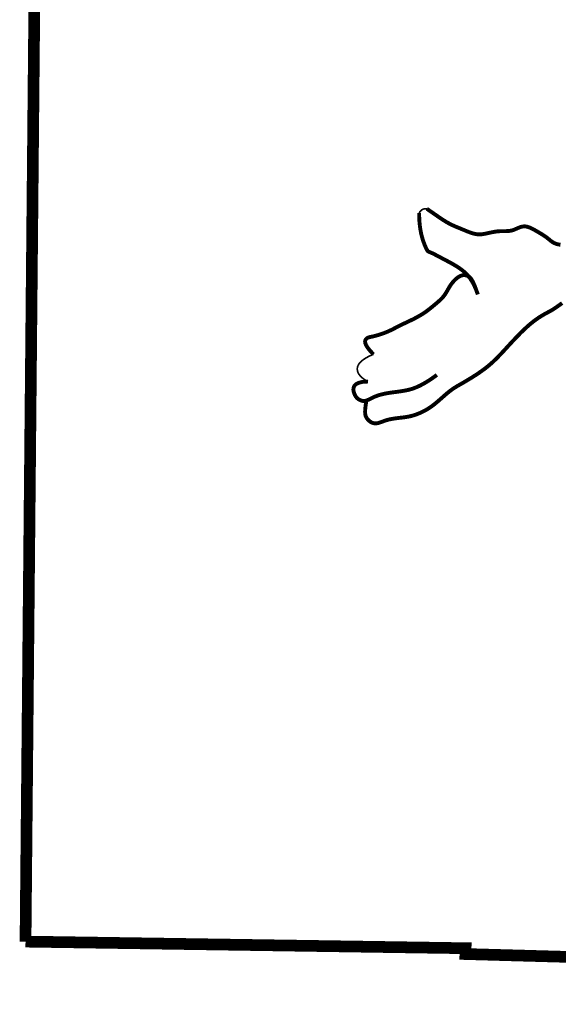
# Model space of a CAD drawing. Header units: feet. Extents: x 3.8 to 12.2, y -4.8 to 6.3.
# Tile 4 of 178: x 10.333 to 10.652, y -3.364 to -2.783. Entities that reach past the tile are written whole.
import ezdxf

# ---------------------------------------------------------------- set-up
doc = ezdxf.new("R2010")
doc.units = ezdxf.units.FT
doc.header["$MEASUREMENT"] = 0
doc.layers.add('BELMONT-BORDER', color=7, linetype='CONTINUOUS')
doc.layers.add('FACE', color=7, linetype='CONTINUOUS')

msp = doc.modelspace()

# ---------------------------------------------------------------- linework, layer by layer
at = {"layer": 'BELMONT-BORDER', "color": 7, "const_width": 0.00691}
for points in [[(10.33678, -3.32736), (10.34558, -2.39195), (10.61292, -2.38939), (10.61304, -2.39941), (11.4283, -2.42233), (11.42836, -2.40812), (11.57876, -2.41109)], [(10.33678, -3.32736), (10.59695, -3.33128), (10.59684, -3.33471), (10.85584, -3.34193), (10.85565, -3.34705), (11.31729, -3.36096)]]:
    msp.add_lwpolyline(points, dxfattribs=at)
at = {"layer": 'FACE', "color": 7}
for points, const_width in [([(10.60418, -2.94496), (10.60307, -2.94193), (10.60191, -2.93935), (10.60073, -2.93716), (10.59952, -2.93532), (10.59829, -2.93377), (10.59705, -2.93245), (10.5958, -2.93133), (10.59455, -2.93034), (10.59331, -2.92944), (10.59208, -2.92861), (10.59085, -2.92785), (10.58963, -2.92713), (10.58841, -2.92645), (10.58719, -2.92579), (10.58598, -2.92515), (10.58476, -2.92451), (10.58355, -2.92387), (10.58236, -2.92324), (10.5812, -2.92262), (10.5801, -2.92204), (10.57907, -2.9215), (10.57813, -2.92102), (10.5773, -2.92061), (10.5766, -2.92029), (10.57604, -2.92007), (10.5756, -2.91991), (10.57526, -2.91978), (10.57498, -2.91965), (10.57474, -2.91948), (10.57452, -2.91923), (10.57428, -2.91888), (10.574, -2.91838), (10.57366, -2.91771), (10.57327, -2.91687), (10.57283, -2.91586), (10.57238, -2.9147), (10.57191, -2.9134), (10.57146, -2.91195), (10.57102, -2.91038), (10.57062, -2.90868), (10.57027, -2.90686), (10.56998, -2.90494), (10.56975, -2.90291), (10.56959, -2.90078), (10.56951, -2.89856), (10.56951, -2.8968)], 0.0023), ([(10.56951, -2.8968), (10.56977, -2.89635), (10.57004, -2.89598), (10.5703, -2.89567), (10.57056, -2.89541), (10.57081, -2.8952), (10.57106, -2.89502), (10.5713, -2.89488), (10.57152, -2.89475), (10.57174, -2.89464), (10.57195, -2.89454), (10.57218, -2.89445), (10.57243, -2.89438), (10.57274, -2.89434), (10.57309, -2.89431), (10.57353, -2.89431), (10.57404, -2.89434)], 0.000969), ([(10.57404, -2.89434), (10.57622, -2.89585), (10.57867, -2.89755), (10.58071, -2.89896), (10.58242, -2.90012), (10.58388, -2.90107), (10.58514, -2.90186), (10.58629, -2.90254), (10.5874, -2.90314), (10.58847, -2.90369), (10.58952, -2.90418), (10.59055, -2.90465), (10.59157, -2.90508), (10.59258, -2.9055), (10.5936, -2.90591), (10.59462, -2.90633), (10.59566, -2.90676), (10.5967, -2.90719), (10.59775, -2.90762), (10.59879, -2.90803), (10.59981, -2.9084), (10.60081, -2.90874), (10.60178, -2.90902), (10.60271, -2.90924), (10.6036, -2.90938), (10.60445, -2.90946), (10.60527, -2.90947), (10.60608, -2.90944), (10.60688, -2.90935), (10.60769, -2.90923), (10.6085, -2.90908), (10.60934, -2.90891), (10.6102, -2.90872), (10.61109, -2.90852), (10.612, -2.90833), (10.61293, -2.90814), (10.61388, -2.90797), (10.61484, -2.90781), (10.6158, -2.90769), (10.61677, -2.90761), (10.61774, -2.90757), (10.61871, -2.90756), (10.61967, -2.90756), (10.62063, -2.90755), (10.62158, -2.90752), (10.62252, -2.90745), (10.62345, -2.90732), (10.62437, -2.90712), (10.62527, -2.90684), (10.62616, -2.90649), (10.62704, -2.90611), (10.62792, -2.90573), (10.62879, -2.90537), (10.62965, -2.90507), (10.63053, -2.90485), (10.6314, -2.90474), (10.63228, -2.90476), (10.63317, -2.9049), (10.63406, -2.90515), (10.63495, -2.90548), (10.63583, -2.90588), (10.63671, -2.90632), (10.63758, -2.9068), (10.63843, -2.90728), (10.63927, -2.90776), (10.6401, -2.90824), (10.6409, -2.90871), (10.64168, -2.90917), (10.64243, -2.90964), (10.64315, -2.9101), (10.64384, -2.91057), (10.6445, -2.91103), (10.64512, -2.9115), (10.64571, -2.91197), (10.64627, -2.91243), (10.64682, -2.91287), (10.64735, -2.9133), (10.64788, -2.9137), (10.64841, -2.91406), (10.64895, -2.91438), (10.6495, -2.91466), (10.65007, -2.9149), (10.65065, -2.9151), (10.65123, -2.91527), (10.65183, -2.91541), (10.65243, -2.91552), (10.65303, -2.91561)], 0.0023), ([(10.60418, -2.94496), (10.60315, -2.94202), (10.60225, -2.93968), (10.60144, -2.93787), (10.60071, -2.93651), (10.60005, -2.93552), (10.59944, -2.93484), (10.59885, -2.93437), (10.59828, -2.93406), (10.5977, -2.93382), (10.59711, -2.93365), (10.59651, -2.93356), (10.5959, -2.93354), (10.59528, -2.9336), (10.59465, -2.93375), (10.594, -2.93398), (10.59334, -2.9343), (10.59267, -2.93471), (10.59199, -2.9352), (10.59131, -2.93576), (10.59064, -2.93638), (10.58998, -2.93706), (10.58934, -2.93778), (10.58874, -2.93854), (10.58817, -2.93932), (10.58765, -2.94011), (10.58716, -2.94091), (10.58669, -2.94172), (10.58624, -2.94253), (10.58578, -2.94333), (10.58531, -2.94411), (10.58482, -2.94488), (10.5843, -2.94562), (10.58373, -2.94634), (10.58312, -2.94702), (10.58248, -2.94769), (10.58181, -2.94833), (10.58112, -2.94896), (10.58041, -2.94958), (10.57969, -2.95019), (10.57896, -2.9508), (10.57824, -2.95141), (10.57751, -2.95201), (10.57677, -2.95261), (10.57604, -2.95321), (10.57529, -2.95379), (10.57453, -2.95437), (10.57377, -2.95494), (10.57299, -2.95549), (10.57219, -2.95603), (10.57138, -2.95656), (10.57055, -2.95707), (10.56969, -2.95757), (10.56882, -2.95807), (10.56792, -2.95856), (10.56699, -2.95905), (10.56604, -2.95954), (10.56505, -2.96002), (10.56405, -2.96051), (10.56302, -2.96099), (10.562, -2.96148), (10.56097, -2.96196), (10.55994, -2.96245), (10.55894, -2.96294), (10.55795, -2.96342), (10.557, -2.96391), (10.55606, -2.96439), (10.55514, -2.96487), (10.55422, -2.96534), (10.55329, -2.96581), (10.55234, -2.96627), (10.55137, -2.96671), (10.55036, -2.96714), (10.54931, -2.96756), (10.54823, -2.96796), (10.54715, -2.96833), (10.54607, -2.96868), (10.54503, -2.969), (10.54404, -2.96928), (10.54311, -2.96953), (10.54228, -2.96973), (10.54154, -2.9699), (10.54089, -2.97003), (10.54033, -2.97015), (10.53983, -2.97028), (10.53939, -2.97043), (10.53898, -2.97062), (10.5386, -2.97087), (10.53823, -2.97119), (10.53789, -2.97161), (10.53762, -2.97215), (10.53752, -2.97287), (10.53767, -2.97379), (10.53816, -2.97496), (10.53906, -2.97641), (10.54047, -2.97819), (10.54246, -2.98033)], 0.0023), ([(10.53826, -3.00805), (10.53794, -3.01006), (10.53771, -3.01175), (10.53758, -3.01316), (10.53753, -3.01434), (10.53758, -3.01533), (10.53771, -3.01617), (10.53794, -3.01691), (10.53826, -3.01759), (10.53867, -3.01825), (10.53916, -3.01887), (10.53972, -3.01946), (10.54034, -3.01998), (10.54102, -3.02042), (10.54174, -3.02077), (10.5425, -3.02102), (10.54327, -3.02115), (10.54407, -3.02114), (10.54489, -3.02102), (10.54572, -3.02081), (10.54659, -3.02054), (10.54748, -3.02022), (10.54841, -3.01987), (10.54938, -3.01952), (10.55039, -3.0192), (10.55144, -3.01892), (10.55252, -3.01868), (10.55363, -3.01847), (10.55475, -3.01829), (10.55587, -3.01813), (10.55698, -3.01799), (10.55806, -3.01786), (10.55912, -3.01774), (10.56013, -3.01762), (10.5611, -3.01749), (10.56206, -3.01734), (10.56302, -3.01717), (10.56398, -3.01698), (10.56496, -3.01674), (10.56597, -3.01646), (10.56704, -3.01612), (10.56816, -3.01573), (10.56933, -3.01527), (10.57055, -3.01474), (10.57181, -3.01414), (10.57309, -3.01346), (10.5744, -3.01271), (10.57573, -3.01187), (10.57706, -3.01094), (10.57839, -3.00993), (10.57972, -3.00885), (10.58103, -3.00773), (10.58233, -3.00659), (10.58361, -3.00546), (10.58485, -3.00437), (10.58607, -3.00333), (10.58724, -3.00237), (10.58837, -3.00151), (10.58948, -3.00073), (10.59058, -3), (10.5917, -2.99931), (10.59286, -2.99863), (10.59408, -2.99793), (10.59538, -2.99719), (10.59677, -2.99638), (10.59828, -2.99549), (10.59989, -2.99451), (10.60156, -2.99346), (10.60328, -2.99236), (10.60501, -2.99119), (10.60673, -2.98999), (10.60841, -2.98875), (10.61003, -2.98748), (10.61156, -2.9862), (10.61302, -2.9849), (10.61442, -2.98357), (10.61578, -2.98222), (10.61712, -2.98084), (10.61846, -2.97943), (10.6198, -2.97798), (10.62118, -2.97648), (10.62259, -2.97495), (10.62404, -2.97338), (10.62551, -2.97181), (10.62699, -2.97025), (10.62847, -2.96873), (10.62995, -2.96725), (10.63139, -2.96583), (10.63281, -2.96451), (10.63418, -2.96329), (10.63551, -2.96217), (10.63679, -2.96114), (10.63802, -2.9602), (10.63921, -2.95935), (10.64035, -2.95857), (10.64145, -2.95787), (10.64251, -2.95723), (10.64351, -2.95665), (10.64449, -2.95611), (10.64545, -2.9556), (10.64639, -2.95509), (10.64735, -2.95456), (10.64831, -2.954), (10.64931, -2.95339), (10.65034, -2.9527), (10.65144, -2.95192), (10.65265, -2.95105), (10.65402, -2.95005)], 0.0023), ([(10.54246, -2.98033), (10.54005, -2.98139), (10.53804, -2.98247), (10.53639, -2.98355), (10.53509, -2.98463), (10.53411, -2.98571), (10.53343, -2.9868), (10.53303, -2.98787), (10.5329, -2.98894), (10.533, -2.98999), (10.53332, -2.99103), (10.53385, -2.99204), (10.53459, -2.99301), (10.5355, -2.99394), (10.53659, -2.99482), (10.53783, -2.99565), (10.53922, -2.99641)], 0.000969), ([(10.53922, -2.99641), (10.53611, -2.99661), (10.53381, -2.99715), (10.53222, -2.99795), (10.53123, -2.99895), (10.53074, -3.00006), (10.53062, -3.00124), (10.53078, -3.00239), (10.53111, -3.00345), (10.53151, -3.00438), (10.53196, -3.00515), (10.53245, -3.0058), (10.53296, -3.00633), (10.53348, -3.00676), (10.53401, -3.0071), (10.53452, -3.00736), (10.53502, -3.00757), (10.53549, -3.00773), (10.53594, -3.00784), (10.53637, -3.00791), (10.5368, -3.00793), (10.53723, -3.00791), (10.53766, -3.00784), (10.53811, -3.00773), (10.53858, -3.00757), (10.53908, -3.00736), (10.53961, -3.00712), (10.54017, -3.00685), (10.54076, -3.00656), (10.54138, -3.00625), (10.54203, -3.00593), (10.54272, -3.00561), (10.54343, -3.0053), (10.54417, -3.00501), (10.54495, -3.00473), (10.54575, -3.00446), (10.5466, -3.00421), (10.54748, -3.00397), (10.54841, -3.00375), (10.54937, -3.00355), (10.55038, -3.00336), (10.55143, -3.00318), (10.55252, -3.00302), (10.55364, -3.00286), (10.55478, -3.00271), (10.55594, -3.00256), (10.55711, -3.0024), (10.55827, -3.00224), (10.55943, -3.00206), (10.56058, -3.00187), (10.56171, -3.00165), (10.56285, -3.00141), (10.564, -3.00112), (10.56516, -3.00078), (10.56634, -3.00038), (10.56755, -2.99992), (10.56881, -2.99939), (10.5701, -2.99877), (10.57144, -2.99807), (10.5728, -2.9973), (10.5742, -2.99646), (10.57562, -2.99556), (10.57706, -2.9946), (10.5785, -2.99358), (10.57996, -2.99251)], 0.0023)]:
    msp.add_lwpolyline(points, dxfattribs=dict(at, const_width=const_width))

doc.saveas('drawing.dxf')
